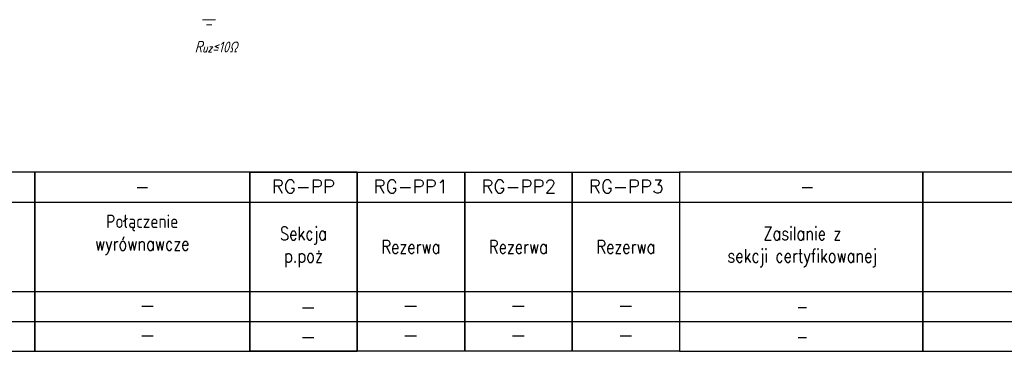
# Model space of a CAD drawing. Header units: millimetres. Extents: x 2505 to 3495, y 1397 to 1684.
# Tile 6 of 59: x 2582 to 2674, y 1560 to 1590. Entities that reach past the tile are written whole.
import ezdxf
from ezdxf.enums import TextEntityAlignment as Align

# ---------------------------------------------------------------- set-up
doc = ezdxf.new("R2010")
doc.units = ezdxf.units.MM
for name, color, linetype in [('E_Opis', 7, 'Continuous'), ('E_Stan Istniejący_Opisy', 7, 'Continuous'), ('OPIS', 7, 'Continuous')]:
    doc.layers.add(name, color=color, linetype=linetype)
doc.layers.add('EB_SYMBOL', color=3, linetype='Continuous', lineweight=20)
doc.styles.add('ROMANS', font='romans.shx', dxfattribs={"width": 0.8})
doc.styles.add('SIMPLEX', font='simplex.shx', dxfattribs={"width": 0.8})

msp = doc.modelspace()

# ---------------------------------------------------------------- linework, layer by layer
at = {"layer": 'EB_SYMBOL'}
for p, q in [((2599.454, 1590.388), (2600.684, 1590.388)), ((2599.823, 1589.896), (2600.315, 1589.896))]:
    msp.add_line(p, q, dxfattribs=at)
at = {"layer": 'OPIS', "lineweight": -3}
for p, q in [((2571.742, 1573.432), (2583.873, 1573.432)), ((2583.872, 1573.433), (2603.849, 1573.433)), ((2603.849, 1573.432), (2613.838, 1573.432)), ((2613.837, 1573.432), (2623.826, 1573.432)), ((2623.826, 1573.432), (2633.814, 1573.432)), ((2633.814, 1573.432), (2643.802, 1573.432)), ((2643.802, 1573.432), (2666.397, 1573.432)), ((2666.397, 1573.432), (2695.225, 1573.432)), ((2571.742, 1565.116), (2583.873, 1565.116)), ((2583.872, 1565.116), (2603.849, 1565.116)), ((2603.849, 1565.116), (2613.837, 1565.116)), ((2613.837, 1565.116), (2623.826, 1565.116)), ((2623.826, 1565.116), (2633.814, 1565.116)), ((2633.814, 1565.116), (2643.802, 1565.116)), ((2643.824, 1565.116), (2666.397, 1565.116)), ((2666.397, 1565.116), (2695.225, 1565.116)), ((2571.742, 1562.344), (2583.873, 1562.344)), ((2583.872, 1562.344), (2603.849, 1562.344)), ((2603.849, 1562.344), (2613.837, 1562.344)), ((2613.837, 1562.343), (2623.826, 1562.343)), ((2623.826, 1562.343), (2633.814, 1562.343)), ((2633.814, 1562.343), (2643.802, 1562.343)), ((2643.802, 1562.344), (2666.397, 1562.344)), ((2666.397, 1562.344), (2695.225, 1562.344))]:
    msp.add_line(p, q, dxfattribs=at)
for points in [[(2571.742, 1559.572), (2583.873, 1559.572), (2583.872, 1576.204), (2571.742, 1576.204)], [(2583.872, 1559.573), (2603.849, 1559.572), (2603.849, 1576.204), (2583.872, 1576.205)], [(2603.849, 1559.572), (2613.837, 1559.572), (2613.837, 1576.204), (2603.849, 1576.204)], [(2643.802, 1559.572), (2666.397, 1559.572), (2666.397, 1576.204), (2643.802, 1576.204)], [(2666.397, 1559.572), (2695.225, 1559.572), (2695.225, 1576.204), (2666.397, 1576.204)]]:
    msp.add_lwpolyline(points, close=True, dxfattribs=at)
at = {"layer": 'OPIS', "lineweight": -3, "ltscale": 5}
for points in [[(2603.849, 1576.204), (2613.837, 1576.204), (2613.837, 1559.572), (2603.849, 1559.572)], [(2613.837, 1576.204), (2623.826, 1576.204), (2623.826, 1559.572), (2613.837, 1559.572)], [(2623.826, 1576.204), (2633.814, 1576.204), (2633.814, 1559.572), (2623.826, 1559.572)], [(2633.814, 1576.204), (2643.802, 1576.204), (2643.802, 1559.572), (2633.814, 1559.572)]]:
    msp.add_lwpolyline(points, close=True, dxfattribs=at)

# ---------------------------------------------------------------- texts
at = {"layer": 'E_Opis', "lineweight": -3, "char_height": 1.2474, "attachment_point": 5, "style": 'SIMPLEX'}
for s, insert, width in [('Połączenie wyrównawcze', (2593.861, 1570.406), 13.37122), ('Sekcja\\Pp.poż', (2608.843, 1569.274), 9.98835), ('Zasilanie z\\Psekcji certyfikowanej', (2655.195, 1569.274), 19.51645), ('Rezerwa', (2618.832, 1569.274), 9.98829), ('Rezerwa', (2628.82, 1569.274), 9.98829), ('Rezerwa', (2638.808, 1569.274), 9.98829), ('\\pxqc;-', (2655.195, 1563.73), 19.51645), ('\\pxqc;-', (2655.195, 1560.958), 19.51645)]:
    msp.add_mtext(s, dxfattribs=dict(at, insert=insert, width=width))
at = {"layer": 'E_Opis', "lineweight": -3, "style": 'SIMPLEX', "flags": 4}
for tag, text, p in [('RG-PP', '2', (2608.843, 1574.884)), ('RG-PP1', '2', (2618.832, 1574.884)), ('RG-PP2', '2', (2628.853, 1574.884)), ('RG-PP3', '2', (2638.841, 1574.884)), ('-', '1', (2593.872, 1574.885)), ('-', '1', (2655.674, 1574.884))]:
    msp.add_attdef(tag, text=text, height=1.247, dxfattribs=at).set_placement(p, align=Align.MIDDLE)
at = {"layer": 'E_Stan Istniejący_Opisy', "insert": (2600.726, 1588.356), "char_height": 1, "width": 7.03604, "attachment_point": 2, "style": 'ROMANS'}
msp.add_mtext('{\\Q15;R\\H0.75x;uz\\H1.333x;≤10Ω}', dxfattribs=at)
at = {"layer": 'OPIS', "lineweight": -3, "style": 'SIMPLEX'}
for p in [(2594.345, 1563.183), (2618.799, 1563.183), (2628.82, 1563.183), (2638.808, 1563.183), (2609.283, 1563.022), (2594.345, 1560.411), (2618.799, 1560.411), (2628.82, 1560.411), (2638.808, 1560.411), (2609.283, 1560.25)]:
    msp.add_text('-', height=1.386, dxfattribs=at).set_placement(p, align=Align.CENTER)

doc.saveas('drawing.dxf')
